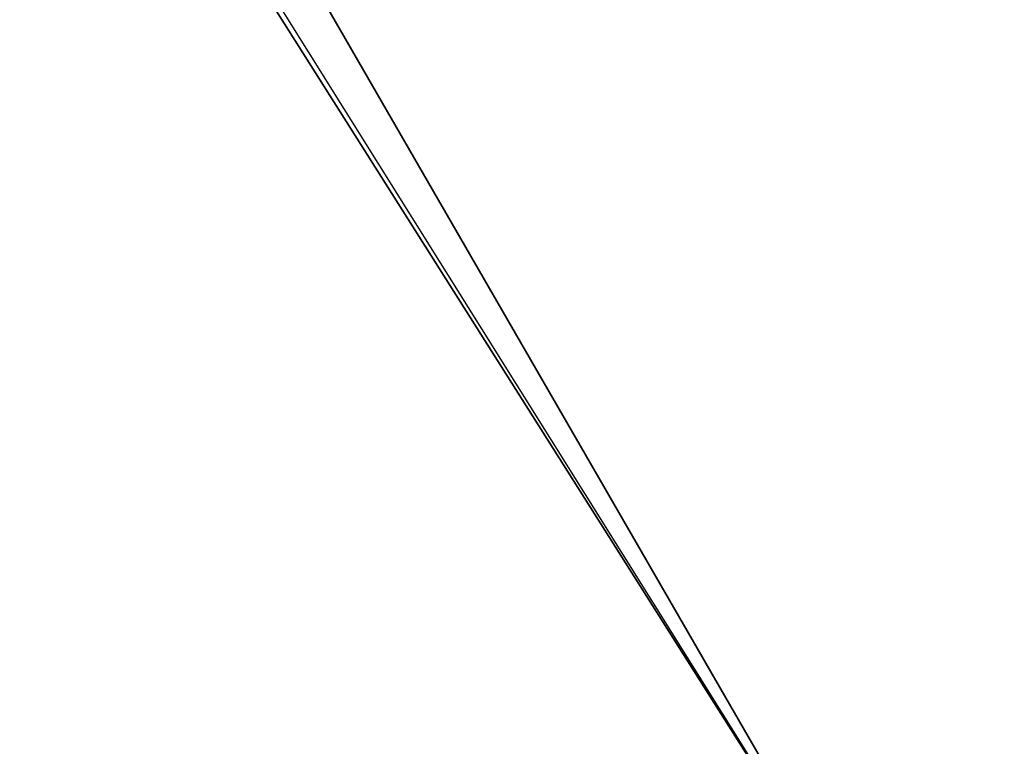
# Model space of a CAD drawing. Header units: millimetres. Extents: x -6 to 379, y -6 to 379.
# Tile 249 of 256: x 28.84467 to 28.8521, y 77.66988 to 77.67537. Entities that reach past the tile are written whole.
import ezdxf

# ---------------------------------------------------------------- set-up
doc = ezdxf.new("R2010")
doc.units = ezdxf.units.MM
doc.header["$LTSCALE"] = 25.4
doc.layers.get('0').update_dxf_attribs({"true_color": 0xff5454})

# ---------------------------------------------------------------- blocks, each defined once
blk = doc.blocks.new('AGNES-ROUND-LED-8207-8204-8186-8183.STL#2')
at = {"color": 18, "true_color": 0x000000}
mesh = blk.add_polyface(dxfattribs=at)
corners = [(13.4418459, 104.3579712, -9.467515), (28.851181, 77.6681976, -9.467515), (28.851181, 77.6681976, -32.467514)]
mesh.append_faces([[corners[k] for k in face] for face in [(0, 1, 2)]], dxfattribs={"color": 18})
mesh = blk.add_polyface(dxfattribs=at)
corners = [(13.4418459, 104.3579712, -9.467515), (28.851181, 77.6681976, -32.467514), (20.6087379, 90.7025986, -32.467514)]
mesh.append_faces([[corners[k] for k in face] for face in [(0, 1, 2)]], dxfattribs={"color": 18})
mesh = blk.add_polyface(dxfattribs=at)
corners = [(20.6746616, 90.7406616, -32.8501968), (20.6087379, 90.7025986, -32.467514), (28.851181, 77.6681976, -32.467514)]
mesh.append_faces([[corners[k] for k in face] for face in [(0, 1, 2)]], dxfattribs={"color": 18})
mesh = blk.add_polyface(dxfattribs=at)
corners = [(20.6087379, 90.7025986, -34.1995659), (28.2487278, 77.2523422, -33.467514), (19.9747524, 90.3365707, -33.467514), (28.851181, 77.6681976, -34.1995659)]
mesh.append_faces([[corners[k] for k in face] for face in [(0, 1, 2), (1, 0, 3)]], dxfattribs={"vtx0": -1, "color": 18})
mesh = blk.add_polyface(dxfattribs=at)
corners = [(29.6741714, 78.2362595, -34.4675179), (38.1157379, 65.3393021, -34.1995659), (28.851181, 77.6681976, -34.1995659), (38.8903465, 65.971756, -34.4675179)]
mesh.append_faces([[corners[k] for k in face] for face in [(0, 1, 2), (1, 0, 3)]], dxfattribs={"vtx0": -1, "color": 18})

msp = doc.modelspace()

# ---------------------------------------------------------------- block references
at = {"color": 0}
msp.add_blockref('AGNES-ROUND-LED-8207-8204-8186-8183.STL#2', (0, 0), dxfattribs=at)

doc.saveas('drawing.dxf')
